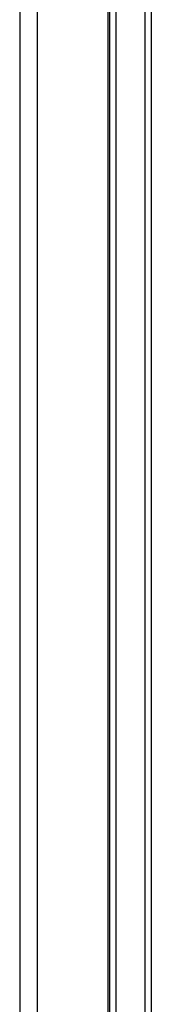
# Model space of a CAD drawing. Header units: inches. Extents: x 4 to 134, y 7 to 73.
# Tile 91 of 104: x 68.25 to 69.44, y 24.72 to 33.67. Entities that reach past the tile are written whole.
import ezdxf

# ---------------------------------------------------------------- set-up
doc = ezdxf.new("R2010")
doc.units = ezdxf.units.IN
doc.header["$MEASUREMENT"] = 0
doc.layers.add('Visible Edges(ANSI)', color=7, linetype='Continuous', lineweight=25)
doc.layers.add('Visible Tangent Edges(ANSI)', color=7, linetype='Continuous', lineweight=25)

msp = doc.modelspace()

# ---------------------------------------------------------------- linework, layer by layer
at = {"layer": 'Visible Edges(ANSI)'}
for p, q in [((68.2496, 51.4124), (68.2496, 15.9314)), ((69.0496, 51.4124), (69.0496, 15.9314)), ((69.4426, 46.9414), (69.4426, 20.4025)), ((69.0676, 20.6994), (69.0676, 46.6444))]:
    msp.add_line(p, q, dxfattribs=at)
at = {"layer": 'Visible Tangent Edges(ANSI)'}
for p, q in [((68.4106, 15.9314), (68.4106, 51.4124)), ((69.1215, 46.9396), (69.1215, 20.4043)), ((69.3888, 20.4034), (69.3888, 46.9405))]:
    msp.add_line(p, q, dxfattribs=at)

doc.saveas('drawing.dxf')
